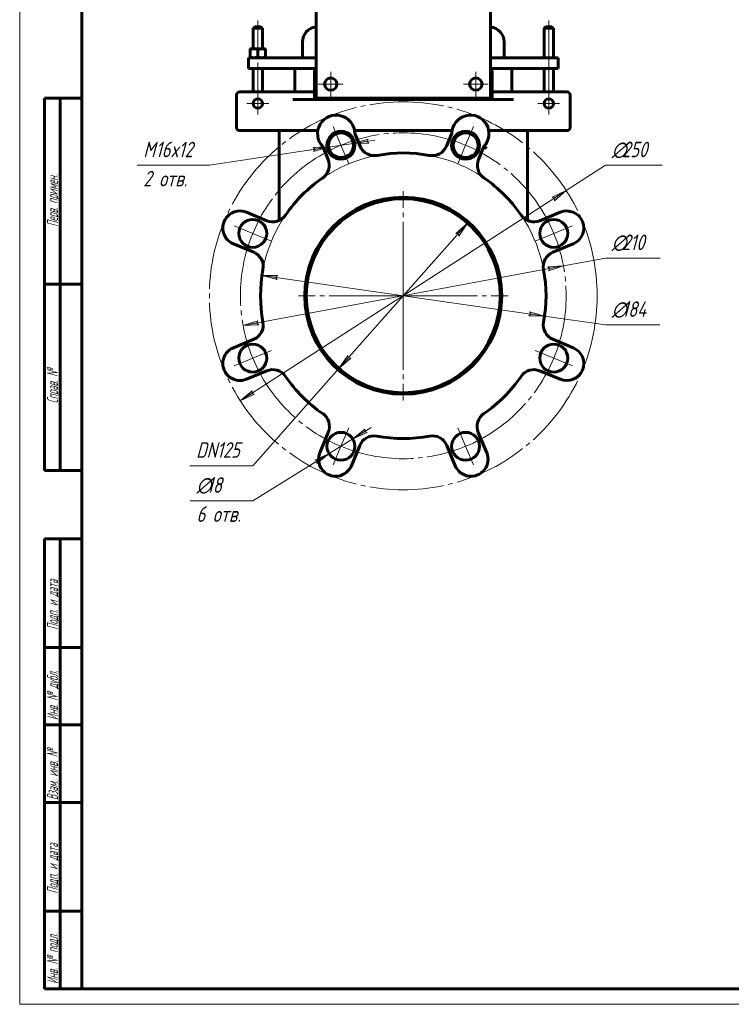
# Model space of a CAD drawing. Header units: millimetres. Extents: x 0 to 420, y 0 to 594.
# Tile 1 of 3: x 0 to 229, y 0 to 317. Entities that reach past the tile are written whole.
import ezdxf

# ---------------------------------------------------------------- set-up
doc = ezdxf.new("R2010")
doc.units = ezdxf.units.MM
for name, pattern in [('K5LT_AXLED', [28.371363, 23.871363, -1.5, 1.5, -1.5]), ('K5LT_BASIC', [0]), ('K5LT_THIN', [0])]:
    doc.linetypes.add(name, pattern=pattern)
doc.layers.add('Системный слой', color=7, linetype='Continuous')
doc.layers.add('Системный слой (1)', color=7, linetype='Continuous', true_color=0x6c6c6c)
doc.styles.add('KDIMTEXTSTYLE', font='GOST_AU.SHX', dxfattribs={"width": 0.96, "oblique": 15, "height": 5})
doc.styles.add('KTEXTSTYLE', font='GOST_AU.SHX', dxfattribs={"width": 0.56, "height": 5})
doc.dimstyles.new('KDIMSTYLE (0.50)', dxfattribs={"dimtxt": 5, "dimasz": 1, "dimexe": 2, "dimexo": 0, "dimgap": 1, "dimtad": 1, "dimlfac": 2, "dimtxsty": 'KDIMTEXTSTYLE', "dimsah": 1, "dimcen": 0, "dimdle": 1, "dimadec": 0, "dimazin": 0, "dimtfac": 0.667, "dimtmove": 0, "dimatfit": 3, "dimfxl": 1, "dimtvp": 1, "dimtolj": 1, "dimtzin": 0, "dimarcsym": 0})

# ---------------------------------------------------------------- blocks, each defined once
blk = doc.blocks.new('U4')
at = {"layer": 'Системный слой (1)', "color": 143, "linetype": 'K5LT_BASIC', "lineweight": 60, "true_color": 0x33acca}
for p, q in [((95.51, 301.48), (79.94, 301.48)), ((167.3, 301.48), (151.73, 301.48))]:
    blk.add_line(p, q, dxfattribs=at)
blk = doc.blocks.new('U5')
at = {"layer": 'Системный слой (1)', "color": 30, "linetype": 'K5LT_AXLED', "lineweight": 18, "true_color": 0xff8000}
for q in [(76.74, 293.7), (73.24, 290.2), (80.24, 290.2), (76.74, 286.7)]:
    blk.add_line((76.74, 290.2), q, dxfattribs=at)
blk = doc.blocks.new('U6')
at = {"layer": 'Системный слой (1)', "color": 30, "linetype": 'K5LT_AXLED', "lineweight": 18, "true_color": 0xff8000}
for q in [(100.24, 300.48), (96.24, 296.48), (104.24, 296.48), (100.24, 292.48)]:
    blk.add_line((100.24, 296.48), q, dxfattribs=at)
blk = doc.blocks.new('U7')
at = {"layer": 'Системный слой (1)', "color": 30, "linetype": 'K5LT_AXLED', "lineweight": 18, "true_color": 0xff8000}
for q in [(123.62, 262.03), (89.87, 228.28), (157.37, 228.28), (123.62, 194.53)]:
    blk.add_line((123.62, 228.28), q, dxfattribs=at)
blk = doc.blocks.new('U8')
at = {"layer": 'Системный слой (1)', "color": 30, "linetype": 'K5LT_AXLED', "lineweight": 18, "true_color": 0xff8000}
for q in [(147, 300.48), (143, 296.48), (151, 296.48), (147, 292.48)]:
    blk.add_line((147, 296.48), q, dxfattribs=at)
blk = doc.blocks.new('U9')
at = {"layer": 'Системный слой (1)', "color": 30, "linetype": 'K5LT_AXLED', "lineweight": 18, "true_color": 0xff8000}
for q in [(170.49, 293.7), (166.99, 290.2), (173.99, 290.2), (170.49, 286.7)]:
    blk.add_line((170.49, 290.2), q, dxfattribs=at)
blk = doc.blocks.new('U10')
at = {"layer": 'Системный слой (1)', "color": 30, "linetype": 'K5LT_AXLED', "lineweight": 18, "true_color": 0xff8000}
for p, q in [((103.53, 276.78), (101.04, 282.79)), ((143.71, 276.78), (146.2, 282.79)), ((106.02, 270.78), (103.53, 276.78)), ((141.22, 270.78), (143.71, 276.78)), ((75.12, 248.37), (69.11, 250.86)), ((172.12, 248.37), (178.13, 250.86)), ((81.12, 245.88), (75.12, 248.37)), ((166.12, 245.88), (172.12, 248.37)), ((81.12, 210.68), (75.12, 208.19)), ((166.12, 210.68), (172.12, 208.19)), ((75.12, 208.19), (69.11, 205.7)), ((172.12, 208.19), (178.13, 205.7)), ((106.02, 185.78), (103.53, 179.78)), ((141.22, 185.78), (143.71, 179.78)), ((103.53, 179.78), (101.04, 173.77)), ((143.71, 179.78), (146.2, 173.77))]:
    blk.add_line(p, q, dxfattribs=at)
for start, end in [(67.5, 112.5), (112.5, 157.5), (22.5, 67.5), (157.5, 202.5), (337.5, 22.5), (202.5, 247.5), (292.5, 337.5), (247.5, 292.5)]:
    blk.add_arc((123.62, 228.28), 52.5, start, end, dxfattribs=at)
blk = doc.blocks.new('D0')
at = {"layer": 'Системный слой (1)'}
for points in [[(172.3, 258.89), (176.14, 262.16), (171.58, 260), (172.36, 259.72)], [(71.1, 194.41), (75.65, 196.56), (74.88, 196.84), (74.94, 197.67)]]:
    blk.add_hatch(color=7, dxfattribs=at).paths.add_polyline_path(points)
at = {"layer": 'Системный слой (1)', "color": 7, "linetype": 'K5LT_THIN', "lineweight": 18, "true_color": 0xffffff}
for p, q in [((176.14, 262.16), (188.8, 270.32)), ((71.1, 194.41), (176.14, 262.16)), ((171.58, 260), (176.14, 262.16)), ((176.14, 262.16), (172.3, 258.89)), ((172.36, 259.72), (171.58, 260)), ((172.3, 258.89), (172.36, 259.72)), ((71.1, 194.41), (74.94, 197.67)), ((74.94, 197.67), (74.88, 196.84)), ((74.88, 196.84), (75.65, 196.56)), ((75.65, 196.56), (71.1, 194.41))]:
    blk.add_line(p, q, dxfattribs=at)
blk.add_wipeout([(190.8, 271.32), (190.8, 278.7), (204.48, 278.7), (204.48, 271.32)]).dxf.layer = 'Системный слой (1)'
blk.add_line((188.8, 270.32), (207.05, 270.32), dxfattribs=at)
at = {"layer": 'Системный слой (1)', "color": 7, "char_height": 5, "attachment_point": 1, "style": 'KTEXTSTYLE'}
for s, insert in [('\\H5.0;\\W1.000;\\Q15;\\Q15;\\W0.960;∅', (190.8, 277.91)), ('\\H5.0;\\W1.000;\\Q15;\\Q15;\\W0.960;250', (194.11, 277.91))]:
    blk.add_mtext(s, dxfattribs=dict(at, insert=insert))
blk = doc.blocks.new('KDIMARROW_01')
at = {"layer": 'Системный слой'}
blk.add_hatch(color=0, dxfattribs=at).paths.add_polyline_path([(0, 0), (-5, 0.66), (-4.5, 0), (-5, -0.66)])
at = {"layer": 'Системный слой', "color": 0, "linetype": 'K5LT_THIN', "lineweight": 18}
for p, q in [((-4.5, 0), (-5, 0.66)), ((-5, 0.66), (0, 0)), ((0, 0), (-5, -0.66)), ((-5, -0.66), (-4.5, 0))]:
    blk.add_line(p, q, dxfattribs=at)
at = {"layer": 'Системный слой (1)', "color": 0, "linetype": 'K5LT_THIN', "lineweight": 18}
blk.add_line((123.62, 228.28), (123.12, 228.28), dxfattribs=at)
blk = doc.blocks.new('D1')
at = {"layer": 'Системный слой (1)'}
for points in [[(170.44, 236.33), (175.23, 237.89), (170.2, 237.62), (170.81, 237.07)], [(77.04, 218.94), (76.43, 219.5), (76.8, 220.24), (72.01, 218.67)]]:
    blk.add_hatch(color=7, dxfattribs=at).paths.add_polyline_path(points)
at = {"layer": 'Системный слой (1)', "color": 7, "linetype": 'K5LT_THIN', "lineweight": 18, "true_color": 0xffffff}
for p, q in [((175.23, 237.89), (188.8, 240.41)), ((72.01, 218.67), (175.23, 237.89)), ((170.2, 237.62), (175.23, 237.89)), ((170.81, 237.07), (170.2, 237.62)), ((175.23, 237.89), (170.44, 236.33)), ((170.44, 236.33), (170.81, 237.07)), ((72.01, 218.67), (76.8, 220.24)), ((77.04, 218.94), (72.01, 218.67)), ((76.8, 220.24), (76.43, 219.5)), ((76.43, 219.5), (77.04, 218.94))]:
    blk.add_line(p, q, dxfattribs=at)
blk.add_wipeout([(190.8, 241.41), (190.8, 248.8), (203.85, 248.8), (203.85, 241.41)]).dxf.layer = 'Системный слой (1)'
blk.add_line((188.8, 240.41), (206.39, 240.41), dxfattribs=at)
at = {"layer": 'Системный слой (1)', "color": 7, "char_height": 5, "attachment_point": 1, "style": 'KTEXTSTYLE'}
for s, insert in [('\\H5.0;\\W1.000;\\Q15;\\Q15;\\W0.960;∅', (190.8, 248)), ('\\H5.0;\\W1.000;\\Q15;\\Q15;\\W0.960;210', (194.11, 248))]:
    blk.add_mtext(s, dxfattribs=dict(at, insert=insert))
blk = doc.blocks.new('D2')
at = {"layer": 'Системный слой (1)'}
for points in [[(82.54, 234.2), (83.13, 234.78), (78.09, 234.85), (82.95, 233.48)], [(169.15, 221.72), (164.29, 223.08), (164.69, 222.36), (164.11, 221.78)]]:
    blk.add_hatch(color=7, dxfattribs=at).paths.add_polyline_path(points)
at = {"layer": 'Системный слой (1)', "color": 7, "linetype": 'K5LT_THIN', "lineweight": 18, "true_color": 0xffffff}
for p, q in [((78.09, 234.85), (83.13, 234.78)), ((82.95, 233.48), (78.09, 234.85)), ((78.09, 234.85), (169.15, 221.72)), ((83.13, 234.78), (82.54, 234.2)), ((82.54, 234.2), (82.95, 233.48)), ((164.11, 221.78), (164.69, 222.36)), ((164.69, 222.36), (164.29, 223.08)), ((164.29, 223.08), (169.15, 221.72)), ((169.15, 221.72), (164.11, 221.78)), ((169.15, 221.72), (188.8, 218.88))]:
    blk.add_line(p, q, dxfattribs=at)
blk.add_arc((123.62, 228.28), 46, 10.6188, 174.2859, dxfattribs=at)
blk.add_arc((123.62, 228.28), 46, 10.6188, 174.2859, dxfattribs=at)
blk.add_wipeout([(190.8, 219.88), (190.8, 227.27), (203.72, 227.27), (203.72, 219.88)]).dxf.layer = 'Системный слой (1)'
blk.add_line((188.8, 218.88), (206.26, 218.88), dxfattribs=at)
at = {"layer": 'Системный слой (1)', "color": 7, "char_height": 5, "attachment_point": 1, "style": 'KTEXTSTYLE'}
for s, insert in [('\\H5.0;\\W1.000;\\Q15;\\Q15;\\W0.960;∅', (190.8, 226.47)), ('\\H5.0;\\W1.000;\\Q15;\\Q15;\\W0.960;184', (194.11, 226.47))]:
    blk.add_mtext(s, dxfattribs=dict(at, insert=insert))
blk = doc.blocks.new('D3')
at = {"layer": 'Системный слой (1)'}
for points in [[(141.52, 247.5), (144.34, 251.68), (140.53, 248.37), (141.35, 248.31)], [(102.9, 204.89), (106.71, 208.19), (105.88, 208.26), (105.72, 209.07)]]:
    blk.add_hatch(color=7, dxfattribs=at).paths.add_polyline_path(points)
at = {"layer": 'Системный слой (1)', "color": 7, "linetype": 'K5LT_THIN', "lineweight": 18, "true_color": 0xffffff}
for p, q in [((144.34, 251.68), (102.9, 204.89)), ((140.53, 248.37), (144.34, 251.68)), ((144.34, 251.68), (141.52, 247.5)), ((141.35, 248.31), (140.53, 248.37)), ((141.52, 247.5), (141.35, 248.31)), ((102.9, 204.89), (105.72, 209.07)), ((106.71, 208.19), (102.9, 204.89)), ((105.72, 209.07), (105.88, 208.26)), ((105.88, 208.26), (106.71, 208.19)), ((102.9, 204.89), (75.12, 173.52))]:
    blk.add_line(p, q, dxfattribs=at)
blk.add_wipeout([(56.88, 174.52), (56.88, 181.9), (72.47, 181.9), (72.47, 174.52)]).dxf.layer = 'Системный слой (1)'
blk.add_line((75.12, 173.52), (54.88, 173.52), dxfattribs=at)
at = {"layer": 'Системный слой (1)', "color": 7, "insert": (56.88, 181.1), "char_height": 5, "attachment_point": 1, "style": 'KTEXTSTYLE'}
blk.add_mtext('\\H5.0;\\W1.000;\\Q15;\\Q15;\\W0.960;DN125', dxfattribs=at)
blk = doc.blocks.new('D4')
at = {"layer": 'Системный слой (1)'}
for points in [[(111.19, 184.51), (111.96, 184.21), (107.36, 182.14), (111.26, 185.33)], [(95.79, 174.22), (99.7, 177.41), (95.1, 175.34), (95.87, 175.05)]]:
    blk.add_hatch(color=7, dxfattribs=at).paths.add_polyline_path(points)
at = {"layer": 'Системный слой (1)', "color": 7, "linetype": 'K5LT_THIN', "lineweight": 18, "true_color": 0xffffff}
for p, q in [((107.36, 182.14), (113.31, 185.82)), ((111.26, 185.33), (107.36, 182.14)), ((107.36, 182.14), (111.96, 184.21)), ((111.19, 184.51), (111.26, 185.33)), ((111.96, 184.21), (111.19, 184.51)), ((107.36, 182.14), (99.7, 177.41)), ((99.7, 177.41), (75.12, 162.22)), ((99.7, 177.41), (93.74, 173.73)), ((99.7, 177.41), (95.1, 175.34)), ((95.1, 175.34), (95.87, 175.05)), ((95.79, 174.22), (99.7, 177.41)), ((95.87, 175.05), (95.79, 174.22))]:
    blk.add_line(p, q, dxfattribs=at)
blk.add_wipeout([(56.98, 153.84), (56.98, 170.61), (72.47, 170.61), (72.47, 153.84)]).dxf.layer = 'Системный слой (1)'
blk.add_line((75.12, 162.22), (54.98, 162.22), dxfattribs=at)
at = {"layer": 'Системный слой (1)', "color": 7, "char_height": 5, "attachment_point": 1, "style": 'KTEXTSTYLE'}
for s, insert in [('\\H5.0;\\W1.000;\\Q15;\\Q15;\\W0.960;∅', (56.98, 169.81)), ('\\H5.0;\\W1.000;\\Q15;\\Q15;\\W0.960;18', (60.28, 169.81)), ('\\H5.0;\\W1.000;\\Q15;\\Q15;\\W0.960;6 отв.', (56.98, 160.43))]:
    blk.add_mtext(s, dxfattribs=dict(at, insert=insert))
blk = doc.blocks.new('D5')
at = {"layer": 'Системный слой (1)'}
for points in [[(94.73, 274.78), (99.57, 276.18), (94.53, 276.08), (95.13, 275.5)], [(111.93, 278.07), (112.52, 277.49), (107.48, 277.39), (112.33, 278.79)]]:
    blk.add_hatch(color=7, dxfattribs=at).paths.add_polyline_path(points)
at = {"layer": 'Системный слой (1)', "color": 7, "linetype": 'K5LT_THIN', "lineweight": 18, "true_color": 0xffffff}
for p, q in [((99.57, 276.18), (61.12, 270.32)), ((99.57, 276.18), (92.65, 275.13)), ((99.57, 276.18), (94.53, 276.08)), ((94.53, 276.08), (95.13, 275.5)), ((94.73, 274.78), (99.57, 276.18)), ((107.48, 277.39), (99.57, 276.18)), ((112.33, 278.79), (107.48, 277.39)), ((107.48, 277.39), (114.4, 278.44)), ((107.48, 277.39), (112.52, 277.49)), ((111.93, 278.07), (112.33, 278.79)), ((112.52, 277.49), (111.93, 278.07)), ((95.13, 275.5), (94.73, 274.78))]:
    blk.add_line(p, q, dxfattribs=at)
blk.add_wipeout([(39.84, 261.94), (39.84, 278.7), (58.35, 278.7), (58.35, 261.94)]).dxf.layer = 'Системный слой (1)'
blk.add_line((61.12, 270.32), (37.84, 270.32), dxfattribs=at)
at = {"layer": 'Системный слой (1)', "color": 7, "char_height": 5, "attachment_point": 1, "style": 'KTEXTSTYLE'}
for s, insert in [('\\H5.0;\\W1.000;\\Q15;\\Q15;\\W0.960;M', (39.84, 277.91)), ('\\H5.0;\\W1.000;\\Q15;\\Q15;\\W0.960;16x12', (43.81, 277.91)), ('\\H5.0;\\W1.000;\\Q15;\\Q15;\\W0.960;2 отв.', (39.84, 268.52))]:
    blk.add_mtext(s, dxfattribs=dict(at, insert=insert))
blk = doc.blocks.new('U27')
at = {"color": 7, "linetype": 'K5LT_THIN', "lineweight": 18, "true_color": 0xffffff}
for p, q in [((0, 0), (0, 594)), ((420, 0), (0, 0))]:
    blk.add_line(p, q, dxfattribs=at)
at = {"color": 143, "linetype": 'K5LT_BASIC', "lineweight": 60, "true_color": 0x33acca}
for p, q in [((20, 5), (20, 589)), ((8, 172), (8, 292)), ((20, 292), (8, 292)), ((13, 172), (13, 292)), ((20, 232), (8, 232)), ((20, 172), (8, 172)), ((8, 5), (8, 150)), ((20, 150), (8, 150)), ((13, 5), (13, 150)), ((20, 115), (8, 115)), ((20, 90), (8, 90)), ((20, 65), (8, 65)), ((20, 30), (8, 30)), ((20, 5), (8, 5)), ((415, 5), (20, 5))]:
    blk.add_line(p, q, dxfattribs=at)
at = {"color": 7, "char_height": 3.5, "attachment_point": 1, "rotation": 90, "style": 'KTEXTSTYLE'}
for s, insert in [('\\H5.0;\\W1.000;\\Q15;\\Q15;\\W0.560;\\H3.50;Перв. примен.', (8.82, 250.52)), ('\\H5.0;\\W1.000;\\Q15;\\Q15;\\W0.560;\\H3.50;Справ. №', (8.82, 193.63)), ('\\H5.0;\\W1.000;\\Q15;\\Q15;\\W0.560;\\H3.50;Подп. и дата', (8.82, 120.66)), ('\\H5.0;\\W1.000;\\Q15;\\Q15;\\W0.560;\\H3.50;Инв. № дубл.', (8.82, 91.57)), ('\\H5.0;\\W1.000;\\Q15;\\Q15;\\W0.560;\\H3.50;Взам. инв. №', (8.82, 65.8)), ('\\H5.0;\\W1.000;\\Q15;\\Q15;\\W0.560;\\H3.50;Подп. и дата', (8.82, 35.66)), ('\\H5.0;\\W1.000;\\Q15;\\Q15;\\W0.560;\\H3.50;Инв. № подл.', (8.82, 6.57))]:
    blk.add_mtext(s, dxfattribs=dict(at, insert=insert))

msp = doc.modelspace()

# ---------------------------------------------------------------- linework, layer by layer
at = {"layer": 'Системный слой (1)', "color": 143, "linetype": 'K5LT_BASIC', "lineweight": 60, "true_color": 0x33acca}
for p, q in [((95.5131, 291.9804), (95.5131, 423.0448)), ((151.7257, 423.0448), (151.7257, 291.9804)), ((75.7444, 314.9804), (75.2444, 314.4804)), ((75.2444, 307.8304), (75.2444, 314.4804)), ((75.2444, 314.4804), (78.2444, 314.4804)), ((77.7444, 314.9804), (75.7444, 314.9804)), ((77.7444, 314.9804), (78.2444, 314.4804)), ((78.2444, 307.8304), (78.2444, 314.4804)), ((169.4944, 314.9804), (168.9944, 314.4804)), ((168.9944, 304.9804), (168.9944, 314.4804)), ((168.9944, 314.4804), (171.9944, 314.4804)), ((171.4944, 314.9804), (169.4944, 314.9804)), ((171.4944, 314.9804), (171.9944, 314.4804)), ((171.9944, 304.9804), (171.9944, 314.4804)), ((74.2444, 307.6071), (74.2444, 307.8304)), ((74.2444, 307.8304), (75.4944, 307.8304)), ((75.4944, 307.8304), (77.9944, 307.8304)), ((77.9944, 307.8304), (79.2444, 307.8304)), ((79.2444, 307.8304), (79.2444, 307.6071)), ((91.1194, 304.9804), (91.1194, 309.9804)), ((156.1194, 304.9804), (156.1194, 309.9804)), ((74.0373, 304.9804), (73.7444, 304.9804)), ((73.7444, 304.9804), (73.7444, 301.4804)), ((76.405, 304.9804), (74.0373, 304.9804)), ((74.2444, 307.6071), (74.2444, 305.2037)), ((74.2444, 304.9804), (74.2444, 305.2037)), ((79.9405, 304.9804), (76.405, 304.9804)), ((76.7444, 307.6071), (76.7444, 305.2037)), ((79.2444, 307.6071), (79.2444, 305.2037)), ((79.2444, 305.2037), (79.2444, 304.9804)), ((79.9405, 304.9804), (95.5131, 304.9804)), ((151.7257, 304.9804), (167.2984, 304.9804)), ((170.8339, 304.9804), (167.2984, 304.9804)), ((173.2015, 304.9804), (170.8339, 304.9804)), ((173.4944, 304.9804), (173.2015, 304.9804)), ((173.4944, 301.4804), (173.4944, 304.9804)), ((73.7444, 301.4804), (74.0373, 301.4804)), ((74.0373, 301.4804), (76.405, 301.4804)), ((75.2444, 293.9804), (75.2444, 301.4804)), ((76.405, 301.4804), (79.9405, 301.4804)), ((78.2444, 293.9804), (78.2444, 301.4804)), ((88.6194, 301.4804), (88.6194, 293.9804)), ((158.6194, 293.9804), (158.6194, 301.4804)), ((167.2984, 301.4804), (170.8339, 301.4804)), ((168.9944, 293.9804), (168.9944, 301.4804)), ((170.8339, 301.4804), (173.2015, 301.4804)), ((171.9944, 293.9804), (171.9944, 301.4804)), ((173.2015, 301.4804), (173.4944, 301.4804)), ((95.0131, 291.4804), (95.0131, 300.4804)), ((152.2257, 291.4804), (152.2257, 300.4804)), ((69.8694, 282.4804), (69.8694, 292.9804)), ((70.8694, 293.9804), (88.0671, 293.9804)), ((91.6026, 293.9804), (88.0671, 293.9804)), ((95.0131, 293.9804), (91.6026, 293.9804)), ((151.7257, 291.9804), (95.5131, 291.9804)), ((155.6362, 293.9804), (152.2257, 293.9804)), ((159.1718, 293.9804), (155.6362, 293.9804)), ((159.1718, 293.9804), (176.3694, 293.9804)), ((177.3694, 282.4804), (177.3694, 292.9804)), ((88.0671, 291.4804), (91.6026, 291.4804)), ((91.6026, 291.4804), (95.0131, 291.4804)), ((152.2257, 291.4804), (95.0131, 291.4804)), ((152.2257, 291.4804), (155.6362, 291.4804)), ((155.6362, 291.4804), (159.1718, 291.4804)), ((70.8694, 281.4804), (96.0817, 281.4804)), ((83.6194, 253.6703), (83.6194, 281.4804)), ((107.9139, 281.4804), (139.325, 281.4804)), ((109.6939, 276.5116), (107.9964, 280.6097)), ((139.2424, 280.6097), (137.5449, 276.5116)), ((151.1571, 281.4804), (176.3694, 281.4804)), ((163.6194, 253.6703), (163.6194, 281.4804)), ((97.6648, 276.3302), (99.3623, 272.2321)), ((147.8766, 272.2321), (149.5741, 276.3302)), ((79.6157, 252.4613), (73.063, 255.1755)), ((174.1758, 255.1755), (167.6231, 252.4613)), ((83.6194, 253.6703), (83.6194, 252.5386)), ((163.6194, 252.5386), (163.6194, 253.6703)), ((68.8535, 245.0128), (75.4062, 242.2986)), ((171.8326, 242.2986), (178.3853, 245.0128)), ((75.4062, 214.2638), (68.8535, 211.5496)), ((178.3853, 211.5496), (171.8326, 214.2638)), ((73.063, 201.3869), (79.6157, 204.1012)), ((167.6231, 204.1012), (174.1758, 201.3869)), ((99.4393, 184.2776), (96.7251, 177.7249)), ((150.5137, 177.7249), (147.7995, 184.2776)), ((106.8878, 173.5153), (109.602, 180.068)), ((137.6368, 180.068), (140.351, 173.5153))]:
    msp.add_line(p, q, dxfattribs=at)
at = {"layer": 'Системный слой (1)', "color": 30, "linetype": 'K5LT_AXLED', "lineweight": 18, "true_color": 0xff8000}
for p, q in [((76.7444, 316.9804), (76.7444, 305.8304)), ((170.4944, 316.9804), (170.4944, 302.9804)), ((76.7444, 303.4804), (76.7444, 290.802)), ((170.4944, 303.4804), (170.4944, 290.802))]:
    msp.add_line(p, q, dxfattribs=at)
at = {"layer": 'Системный слой (1)', "color": 143, "linetype": 'K5LT_BASIC', "lineweight": 60, "true_color": 0x33acca}
for centre, radius in [((100.2399, 296.4804), 2), ((146.999, 296.4804), 2), ((76.7444, 290.2039), 1.5), ((170.4944, 290.2039), 1.5), ((103.5285, 276.7849), 4.5), ((103.5285, 276.7849), 4), ((143.7103, 276.7849), 4.5), ((143.7103, 276.7849), 4), ((123.6194, 228.2812), 31.75), ((123.6194, 228.2812), 31.25), ((75.1157, 248.3721), 4.5), ((172.1231, 248.3721), 4.5), ((75.1157, 208.1904), 4.5), ((172.1231, 208.1904), 4.5), ((103.5285, 179.7776), 4.5), ((143.7103, 179.7776), 4.5)]:
    msp.add_circle(centre, radius, dxfattribs=at)
at = {"layer": 'Системный слой (1)', "color": 30, "linetype": 'K5LT_AXLED', "lineweight": 18, "true_color": 0xff8000}
msp.add_circle((123.6194, 228.2812), 62.5, dxfattribs=at)
at = {"layer": 'Системный слой (1)', "color": 143, "linetype": 'K5LT_BASIC', "lineweight": 60, "true_color": 0x33acca}
for centre, radius, start, end in [((96.1194, 309.9804), 5, 96.964762, 180), ((151.1194, 309.9804), 5, 0, 83.035238), ((96.0131, 300.4804), 1, 120, 180), ((151.2257, 300.4804), 1, 0, 60), ((70.8694, 292.9804), 1, 90, 180), ((176.3694, 292.9804), 1, 0, 90), ((101.9978, 280.4804), 6, 1.234263, 223.765737), ((145.241, 280.4804), 6, 316.234263, 178.765737), ((70.8694, 282.4804), 1, 180, 270), ((176.3694, 282.4804), 1, 270, 0), ((114.3133, 278.425), 5, 202.5, 280.513836), ((132.9255, 278.425), 5, 259.486164, 337.5), ((123.6194, 228.2812), 46, 79.486164, 100.513836), ((94.7429, 270.3186), 5, 304.486164, 22.5), ((152.496, 270.3186), 5, 157.5, 235.513836), ((123.6194, 228.2812), 46, 124.486164, 145.618844), ((123.6194, 228.2812), 46, 34.381156, 55.513836), ((70.9583, 250.0942), 5.5, 67.5, 247.5), ((81.5292, 257.0807), 5, 247.5, 325.618844), ((165.7097, 257.0807), 5, 214.381156, 292.5), ((176.2806, 250.0942), 5.5, 292.5, 112.5), ((73.4928, 237.6792), 5, 349.381156, 67.5), ((173.746, 237.6792), 5, 112.5, 190.618844), ((123.6194, 228.2812), 46, 169.381156, 190.618844), ((123.6194, 228.2812), 46, 349.381156, 10.618844), ((73.4928, 218.8832), 5, 292.5, 10.618844), ((173.746, 218.8832), 5, 169.381156, 247.5), ((70.9583, 206.4683), 5.5, 112.5, 292.5), ((176.2806, 206.4683), 5.5, 247.5, 67.5), ((81.5292, 199.4818), 5, 34.381156, 112.5), ((165.7097, 199.4818), 5, 67.5, 145.618844), ((123.6194, 228.2812), 46, 214.381156, 235.618844), ((123.6194, 228.2812), 46, 304.381156, 325.618844), ((94.8199, 186.191), 5, 337.5, 55.618844), ((152.4189, 186.191), 5, 124.381156, 202.5), ((114.2214, 178.1546), 5, 79.381156, 157.5), ((123.6194, 228.2812), 46, 259.381156, 280.618844), ((133.0174, 178.1546), 5, 22.5, 100.618844), ((101.8065, 175.6201), 5.5, 157.5, 337.5), ((145.4324, 175.6201), 5.5, 202.5, 22.5)]:
    msp.add_arc(centre, radius, start, end, dxfattribs=at)
for points, knots in [([(75.4944, 307.8304), (75.4065, 307.8304), (75.2382, 307.8236), (74.98, 307.7934), (74.6945, 307.7391), (74.4452, 307.6721), (74.2836, 307.6202), (74.2444, 307.6071)], [0, 0, 0, 0, 1.74822238, 3.38165872, 5.16635152, 7.3234102, 8, 8, 8, 8]), ([(76.7444, 307.6071), (76.6298, 307.6453), (76.4376, 307.7026), (76.1752, 307.7631), (75.9489, 307.8014), (75.7216, 307.8252), (75.5711, 307.8304), (75.4944, 307.8304)], [0, 0, 0, 0, 2.04945987, 3.49817663, 4.92908329, 6.4112461, 8, 8, 8, 8]), ([(77.9944, 307.8304), (77.9065, 307.8304), (77.7382, 307.8236), (77.48, 307.7934), (77.1945, 307.7391), (76.9452, 307.6721), (76.7836, 307.6202), (76.7444, 307.6071)], [0, 0, 0, 0, 1.74822238, 3.38165872, 5.16635152, 7.3234102, 8, 8, 8, 8]), ([(79.2444, 307.6071), (79.1298, 307.6453), (78.9376, 307.7026), (78.6752, 307.7631), (78.4489, 307.8014), (78.2216, 307.8252), (78.0711, 307.8304), (77.9944, 307.8304)], [0, 0, 0, 0, 2.04945987, 3.49817663, 4.92908329, 6.4112461, 8, 8, 8, 8]), ([(74.2444, 305.2037), (74.3591, 305.1655), (74.5512, 305.1082), (74.8137, 305.0478), (75.04, 305.0095), (75.2673, 304.9857), (75.4178, 304.9804), (75.4944, 304.9804)], [0, 0, 0, 0, 2.04945987, 3.49817663, 4.92908329, 6.4112461, 8, 8, 8, 8]), ([(75.4944, 304.9804), (75.5823, 304.9804), (75.7507, 304.9873), (76.0089, 305.0174), (76.2944, 305.0717), (76.5436, 305.1387), (76.7053, 305.1907), (76.7444, 305.2037)], [0, 0, 0, 0, 1.74822238, 3.38165872, 5.16635152, 7.3234102, 8, 8, 8, 8]), ([(76.7444, 305.2037), (76.8591, 305.1655), (77.0512, 305.1082), (77.3137, 305.0478), (77.54, 305.0095), (77.7673, 304.9857), (77.9178, 304.9804), (77.9944, 304.9804)], [0, 0, 0, 0, 2.04945987, 3.49817663, 4.92908329, 6.4112461, 8, 8, 8, 8]), ([(77.9944, 304.9804), (78.0823, 304.9804), (78.2507, 304.9873), (78.5089, 305.0174), (78.7944, 305.0717), (79.0436, 305.1387), (79.2053, 305.1907), (79.2444, 305.2037)], [0, 0, 0, 0, 1.74822238, 3.38165872, 5.16635152, 7.3234102, 8, 8, 8, 8]), ([(96.8099, 275.7809), (96.8896, 275.8314), (97.0047, 275.9045), (97.145, 275.9942), (97.2592, 276.0674), (97.3792, 276.1447), (97.4919, 276.2177), (97.5704, 276.2686), (97.6427, 276.3157), (97.6647, 276.3301), (97.6648, 276.3302)], [0, 0, 0, 0, 1.96379909, 2.83591095, 3.65877987, 5.10565695, 6.46981925, 7.7091677, 8.72569078, 11, 11, 11, 11]), ([(150.429, 275.7809), (150.3494, 275.8313), (150.2346, 275.9043), (150.098, 275.9915), (149.9807, 276.0668), (149.8659, 276.1407), (149.771, 276.2021), (149.7142, 276.239), (149.6637, 276.2718), (149.6123, 276.3052), (149.5803, 276.3261), (149.5741, 276.3301), (149.5741, 276.3302)], [0, 0, 0, 0, 2.32001357, 3.35027365, 4.21214357, 6.12102284, 7.44555877, 8.21661675, 8.93050705, 10.30890049, 11.91837036, 13, 13, 13, 13])]:
    msp.add_open_spline(points, degree=3, knots=knots, dxfattribs=at)

# ---------------------------------------------------------------- block references
at = {"layer": 'Системный слой (1)'}
for name in ['U4', 'U6', 'U8', 'U5', 'U9', 'U10', 'U7']:
    msp.add_blockref(name, (0, 0), dxfattribs=at)

# ---------------------------------------------------------------- next in the draw order: dimensions: what is measured, and where the dimension line sits
at = {"layer": 'Системный слой (1)', "color": 7}
dim = msp.add_diameter_dim_2p(p1=(18.5727, 160.5303), p2=(228.6661, 296.0321), dimstyle='KDIMSTYLE (0.50)', override={"dimtih": 1, "dimtoh": 1, "dimpost": '\\H5.0;\\W0.960;\\Q15;<>', "dimblk1": 'KDIMARROW_01', "dimblk2": 'KDIMARROW_01', "dimclrt": 7, "dimtol": 1, "dimtp": 0, "dimtm": 0, "dimtdec": 5, "dimtmove": 1, "dimatfit": 2, "dimtolj": 1}, dxfattribs=at)
dim.commit()
dim.dimension.update_dxf_attribs({"geometry": 'D0', "text_midpoint": (190.7978, 270.3186), "dimtype": 163})

# ---------------------------------------------------------------- next in the draw order: dimensions: what is measured, and where the dimension line sits
dim = msp.add_diameter_dim_2p(p1=(20.3925, 209.0666), p2=(226.8464, 247.4958), dimstyle='KDIMSTYLE (0.50)', override={"dimtih": 1, "dimtoh": 1, "dimpost": '\\H5.0;\\W0.960;\\Q15;<>', "dimblk1": 'KDIMARROW_01', "dimblk2": 'KDIMARROW_01', "dimclrt": 7, "dimtol": 1, "dimtp": 0, "dimtm": 0, "dimtdec": 5, "dimtmove": 1, "dimatfit": 2, "dimtolj": 1}, dxfattribs=at)
dim.commit()
dim.dimension.update_dxf_attribs({"geometry": 'D1', "text_midpoint": (190.7978, 240.4135), "dimtype": 163})

# ---------------------------------------------------------------- next in the draw order: dimensions: what is measured, and where the dimension line sits
dim = msp.add_diameter_dim_2p(p1=(32.5611, 241.4108), p2=(214.6777, 215.1516), dimstyle='KDIMSTYLE (0.50)', override={"dimtih": 1, "dimtoh": 1, "dimpost": '\\H5.0;\\W0.960;\\Q15;<>', "dimblk1": 'KDIMARROW_01', "dimblk2": 'KDIMARROW_01', "dimclrt": 7, "dimtol": 1, "dimtp": 0, "dimtm": 0, "dimtdec": 5, "dimtmove": 1, "dimatfit": 2, "dimtolj": 1}, dxfattribs=at)
dim.commit()
dim.dimension.update_dxf_attribs({"geometry": 'D2', "text_midpoint": (190.7978, 218.8832), "dimtype": 163})

# ---------------------------------------------------------------- next in the draw order: dimensions: what is measured, and where the dimension line sits
dim = msp.add_diameter_dim_2p(p1=(165.0576, 275.0694), p2=(82.1813, 181.4931), dimstyle='KDIMSTYLE (0.50)', override={"dimtih": 1, "dimtoh": 1, "dimpost": '\\H5.0;\\W0.960;\\Q15;<>', "dimblk1": 'KDIMARROW_01', "dimblk2": 'KDIMARROW_01', "dimclrt": 7, "dimtol": 1, "dimtp": 0, "dimtm": 0, "dimtdec": 5, "dimtmove": 1, "dimatfit": 2, "dimtolj": 1}, dxfattribs=at)
dim.commit()
dim.dimension.update_dxf_attribs({"geometry": 'D3', "text_midpoint": (73.1157, 173.5153), "dimtype": 163})

# ---------------------------------------------------------------- next in the draw order: dimensions: what is measured, and where the dimension line sits
for p1, p2, override, picture, middle in [((111.4371, 277.9908), (95.6199, 275.5791), {"dimtih": 1, "dimtoh": 1, "dimpost": '\\H5.0;\\W0.960;\\Q15;М<>\\H5.0;\\W0.960;\\Q15;\\Q15;x12\\X\\H5.0;\\W0.960;\\Q15;\\Q15;2 отв.', "dimblk1": 'KDIMARROW_01', "dimblk2": 'KDIMARROW_01', "dimclrt": 7, "dimtol": 1, "dimtp": 0, "dimtm": 0, "dimtdec": 5, "dimtmove": 1, "dimatfit": 2, "dimtolj": 1}, 'D5', (59.1194, 270.3186)), ((111.1852, 184.5078), (95.8718, 175.0473), {"dimtih": 1, "dimtoh": 1, "dimpost": '\\H5.0;\\W0.960;\\Q15;<>\\X\\H5.0;\\W0.960;\\Q15;\\Q15;6 отв.', "dimblk1": 'KDIMARROW_01', "dimblk2": 'KDIMARROW_01', "dimclrt": 7, "dimtol": 1, "dimtp": 0, "dimtm": 0, "dimtdec": 5, "dimtmove": 1, "dimatfit": 2, "dimtolj": 1}, 'D4', (73.1157, 162.2244))]:
    dim = msp.add_diameter_dim_2p(p1=p1, p2=p2, dimstyle='KDIMSTYLE (0.50)', override=override, dxfattribs=at)
    dim.commit()
    dim.dimension.update_dxf_attribs({"geometry": picture, "text_midpoint": middle})

# ---------------------------------------------------------------- next in the draw order: block references
msp.add_blockref('U27', (0, 0))

doc.saveas('drawing.dxf')
